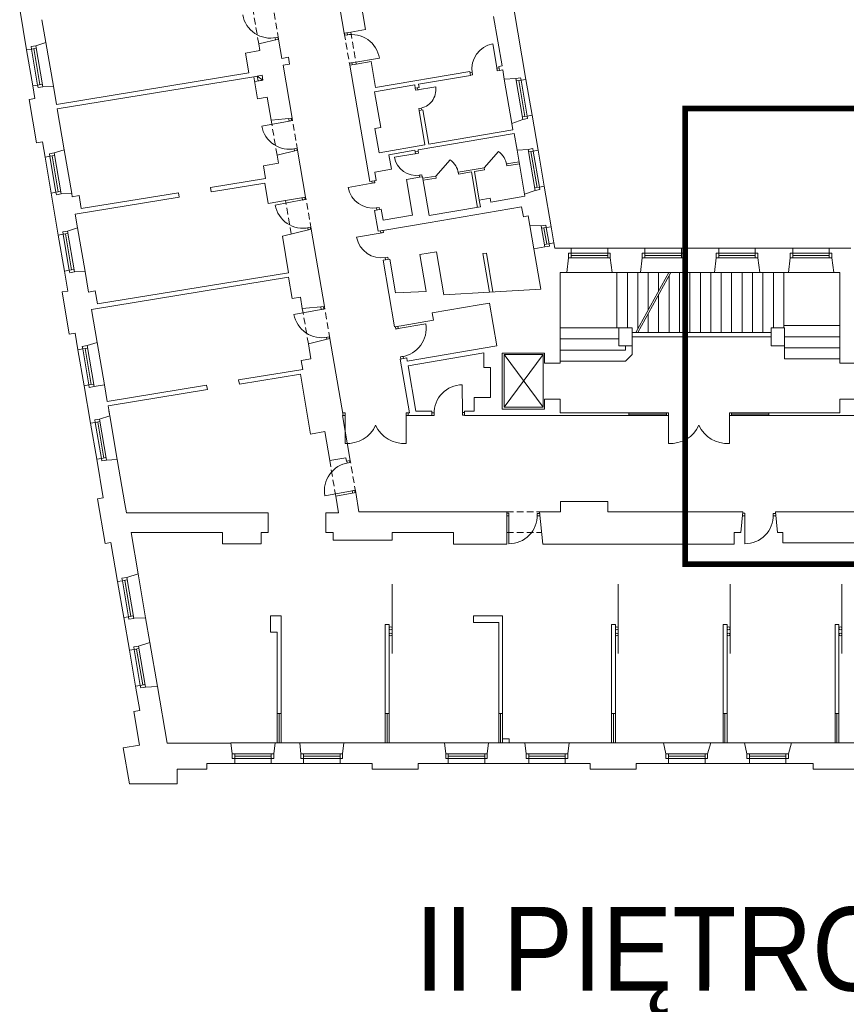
# Model space of a CAD drawing. Header units: centimetres. Extents: x 695802 to 711011, y 25963 to 44188.
# Tile 41 of 157: x 701340 to 701467, y 34431 to 34582. Entities that reach past the tile are written whole.
import ezdxf

# ---------------------------------------------------------------- set-up
doc = ezdxf.new("R2010")
doc.units = ezdxf.units.CM
doc.linetypes.add('DASHED', pattern=[19.05, 12.7, -6.35])
for name, color, linetype, lineweight in [('Drzwi i okna', 51, 'Continuous', 9), ('Kanały wentylacyjne', 3, 'Continuous', 9), ('Opis', 102, 'Continuous', 9), ('Przekrojowa', 253, 'Continuous', 25), ('Ramka', 255, 'Continuous', 9), ('S3_obrys zakresu', 1, 'Continuous', 5), ('Widokowa', 140, 'Continuous', 9)]:
    doc.layers.add(name, color=color, linetype=linetype, lineweight=lineweight)
doc.styles.add('ARIELCE', font='arial.ttf', dxfattribs={"width": 0.9})

# ---------------------------------------------------------------- blocks, each defined once
blk = doc.blocks.new('zw$2918')
at = {"layer": 'Drzwi i okna', "color": 0, "lineweight": 0}
for p, q in [((1137, -1809.3), (1145.8, -1807.7)), ((1138, -1809.1), (1139.1, -1815.5)), ((1145.8, -1807.7), (1146.9, -1813.6)), ((1351.6, -1801.4), (1350.5, -1794.9)), ((1360.5, -1799.9), (1351.6, -1801.4)), ((1359.5, -1800.1), (1358.4, -1793.6)), ((1818.8, -1907), (1805.9, -1828.1)), ((1373.6, -1885.8), (1458, -1871.9)), ((1374.6, -1885.7), (1365.7, -1887.1)), ((1365.7, -1887.1), (1366.8, -1893.5)), ((1374.7, -1892.2), (1373.6, -1885.8)), ((1817.9, -1901.6), (1819.4, -1910.5)), ((1824.5, -1901.5), (1818.1, -1902.6)), ((1742.2, -1915), (1735.7, -1916.1)), ((1743.5, -1922.9), (1737, -1924)), ((1742, -1914), (1743.5, -1922.9)), ((1819.4, -1910.5), (1825.8, -1909.4)), ((1568.7, -1970.2), (1567.6, -1963.7)), ((1568.7, -1970.2), (1630.4, -1960.2)), ((1575.6, -1969), (1574.5, -1962.5)), ((1577.6, -1968.8), (1568.7, -1970.2)), ((1585.5, -2025.1), (1578.6, -2026.3)), ((1586.5, -2031.5), (1585.5, -2025.1)), ((1578.6, -2026.3), (1579.6, -2032.7)), ((1180.6, -2064.7), (1096.5, -2080.2)), ((1179.1, -2056.7), (1180.6, -2064.7)), ((1179.6, -2064.9), (1188.4, -2063.3)), ((1188.4, -2063.3), (1187.1, -2056.2)), ((1195.3, -2150.4), (1204.2, -2148.8)), ((1196.3, -2150.2), (1197.3, -2155.8)), ((1204.2, -2148.8), (1205.2, -2154.5)), ((1572.8, -2164.4), (1503.7, -2175.8)), ((1568.4, -2165.1), (1567.3, -2158.6)), ((1568.4, -2165.1), (1577.2, -2163.6)), ((1577.2, -2163.6), (1576.2, -2157.1)), ((1579.3, -2231.1), (1588.2, -2229.7)), ((1580.4, -2237.5), (1579.3, -2231.1)), ((1588.2, -2229.7), (1589.2, -2236.1)), ((1440.3, -2254.8), (1361.5, -2268.6)), ((1434.7, -2249.2), (1435.8, -2255.6)), ((1434.8, -2255.8), (1443.7, -2254.2)), ((1443.7, -2254.2), (1442.6, -2247.8)), ((1222, -2307.2), (1137.9, -2322.7)), ((1220.8, -2300.3), (1222, -2307.2)), ((1221.1, -2307.4), (1229.9, -2305.8)), ((1229.9, -2305.8), (1228.6, -2298.7)), ((1448.1, -2331.5), (1456.9, -2330)), ((1449.1, -2331.4), (1450.2, -2337.9)), ((1456.9, -2330), (1458.1, -2336.5)), ((1236.8, -2392.9), (1245.6, -2391.2)), ((1237.8, -2392.7), (1238.9, -2399)), ((1245.6, -2391.2), (1246.7, -2397)), ((1466.6, -2407.6), (1387.8, -2421.4)), ((1461, -2402), (1462.2, -2408.4)), ((1461.2, -2408.5), (1470, -2407)), ((1470, -2407), (1468.9, -2400.6)), ((1474.4, -2484.3), (1483.3, -2482.8)), ((1475.4, -2484.1), (1476.5, -2490.6)), ((1483.3, -2482.8), (1484.4, -2489.3)), ((1279.5, -2643.3), (1195.4, -2658.8)), ((1278, -2635.3), (1279.5, -2643.3)), ((1278.5, -2643.5), (1287.4, -2641.9)), ((1287.4, -2641.9), (1286, -2634.6)), ((1515.7, -2701.9), (1600, -2687.6)), ((1507.8, -2703.3), (1506.6, -2696.3)), ((1516.7, -2701.7), (1507.8, -2703.3)), ((1514.5, -2695), (1515.7, -2701.9)), ((1294.2, -2729), (1303.1, -2727.4)), ((1295.2, -2728.8), (1296.4, -2735.1)), ((1303.1, -2727.4), (1304.2, -2733.2)), ((1531.2, -2787.4), (1522.3, -2788.9)), ((1522.3, -2788.9), (1523.3, -2794.9)), ((1530.2, -2787.6), (1531.2, -2793.6)), ((1712.5, -2960), (1712.1, -2874.5)), ((1352.7, -2961.1), (1346.2, -2961.1)), ((1352.6, -2970.1), (1352.7, -2961.1)), ((1539.7, -2970.1), (1539.7, -2961.1)), ((1539.7, -2961.1), (1546.2, -2961.1)), ((1625.6, -2960.5), (1619, -2960.5)), ((1625.6, -2959.5), (1625.6, -2968.5)), ((1712.5, -2959), (1712.5, -2968)), ((1719, -2960), (1712.5, -2960)), ((2344.7, -2961.1), (2338.2, -2961.1)), ((2344.7, -2970.1), (2344.7, -2961.1)), ((2531.8, -2970.1), (2531.7, -2961.1)), ((2531.7, -2961.1), (2538.2, -2961.1)), ((1346.2, -2969.1), (1352.6, -2969.1)), ((1352.6, -2969.1), (1352.5, -3054.6)), ((1546.2, -2969.1), (1539.7, -2969.1)), ((1539.7, -2969.1), (1539.8, -3054.6)), ((1625.6, -2968.5), (1619, -2968.5)), ((1712.5, -2968), (1719, -2968)), ((2338.2, -2969.1), (2344.7, -2969.1)), ((2344.7, -2969.1), (2344.6, -3054.6)), ((2538.2, -2969.1), (2531.8, -2969.1)), ((2531.8, -2969.1), (2531.9, -3054.6)), ((1359.2, -3114.6), (1358.2, -3109)), ((1358.2, -3114.8), (1367, -3113.2)), ((1367, -3113.2), (1366, -3107.4)), ((1374.5, -3200.2), (1290.3, -3215.2)), ((1373.5, -3200.3), (1382.3, -3198.7)), ((1375.7, -3207.2), (1374.5, -3200.2)), ((1382.3, -3198.7), (1383.6, -3205.9)), ((1855.3, -3269), (1848.8, -3269)), ((1848.8, -3277), (1855.3, -3277)), ((1855.3, -3277), (1855.1, -3362.5)), ((1855.3, -3278), (1855.3, -3269)), ((1942.2, -3278.2), (1942.2, -3269.2)), ((1942.2, -3269.2), (1948.8, -3269.2)), ((1942.2, -3277.2), (1950.1, -3277.2)), ((2571.6, -3277), (2579.4, -3277)), ((2579.4, -3269), (2572.9, -3269)), ((2579.4, -3277), (2579.3, -3362.5)), ((2579.4, -3278), (2579.4, -3269)), ((2666.3, -3278.2), (2666.3, -3269.2)), ((2666.3, -3269.2), (2672.9, -3269.2)), ((2666.3, -3277.2), (2674.2, -3277.2))]:
    blk.add_line(p, q, dxfattribs=at)
at = {"layer": 'Drzwi i okna', "color": 0, "lineweight": 0, "ltscale": 1.6}
for p, q in [((1778.9, -2208.5), (1823.5, -2158.4)), ((1630.6, -2233.8), (1675.1, -2183.8))]:
    blk.add_line(p, q, dxfattribs=at)
for centre, radius, start, end in [((1123.5, -1723.6), 86.7, 190.2929, 281.9036), ((1372.3, -1885.9), 86.7, 9.2331, 100.8437), ((1573.2, -1968.6), 57.8, 276.9522, 8.388), ((1181.8, -2064.7), 86.7, 190.2929, 281.9036), ((1787, -2208.6), 62, 8.3094, 53.9766), ((1638.7, -2234), 62, 8.3094, 53.9766), ((1223.3, -2307.2), 86.7, 190.2929, 281.9036), ((1280.8, -2643.3), 86.7, 190.2929, 281.9036), ((1514.5, -2702.3), 86.7, 278.1541, 9.7648), ((1712.3, -2961.3), 86.7, 90.1458, 181.7564), ((1359.1, -2959.4), 95.4, 266.0716, 335.8764), ((1533.3, -2959.4), 95.4, 204.1236, 273.9284), ((2351.1, -2959.4), 95.4, 266.0716, 335.8764), ((2525.3, -2959.4), 95.4, 204.1236, 273.9284), ((1375.7, -3199.7), 86.7, 98.6519, 190.2626), ((1855.5, -3275.8), 86.7, 269.7794, 1.39), ((2579.6, -3275.8), 86.7, 269.7794, 1.39)]:
    blk.add_arc(centre, radius, start, end, dxfattribs=at)
at = {"layer": 'Drzwi i okna', "color": 0, "lineweight": 0}
for centre, radius, start, end in [((1819.3, -1904.7), 77.8, 99.9306, 189.3047), ((1357.5, -1809.3), 78.2, 277.7082, 281.0068), ((1741.5, -1918.6), 78.2, 7.6634, 10.962), ((1198.1, -2141), 78.2, 98.7681, 102.0666), ((1570.3, -2164.2), 67.5, 189.8932, 279.8733), ((1569.9, -2153.5), 78.2, 277.7578, 281.0564), ((1452.6, -2332), 78.2, 98.2531, 101.5517), ((1437.9, -2254.4), 77.8, 190.5203, 279.8944), ((1239.5, -2383.4), 78.2, 98.7681, 102.0666), ((1479, -2484.8), 78.2, 98.2531, 101.5517), ((1464.2, -2407.1), 77.8, 190.5203, 279.8944), ((1297, -2719.6), 78.2, 98.7681, 102.0666), ((1525.4, -2779.5), 78.2, 97.9911, 101.2896), ((1634.4, -2963.8), 78.2, 358.6209, 1.9195), ((1430.8, -2965.8), 78.2, 178.2653, 181.5639), ((1461.5, -2965.8), 78.2, 358.4361, 1.7347), ((2422.8, -2965.8), 78.2, 178.2653, 181.5639), ((2453.6, -2965.8), 78.2, 358.4361, 1.7347), ((1364.1, -3122.6), 78.2, 278.4889, 281.7875), ((1933.4, -3273.7), 78.2, 178.2545, 181.5531), ((2657.5, -3273.7), 78.2, 178.2545, 181.5531)]:
    blk.add_arc(centre, radius, start, end, dxfattribs=at)
at = {"layer": 'Kanały wentylacyjne', "color": 0, "lineweight": 0}
for p, q in [((1093.3, -1925.2), (1072.1, -1928.8)), ((1083.1, -1926.9), (1097.9, -1924.4)), ((1085.7, -1941.7), (1083.1, -1926.9)), ((1083.1, -1926.9), (1100.4, -1939.1)), ((1097.9, -1924.4), (1100.4, -1939.1)), ((1095.9, -1939.9), (1074.7, -1943.6)), ((1100.4, -1939.1), (1085.7, -1941.7))]:
    blk.add_line(p, q, dxfattribs=at)
at = {"layer": 'Przekrojowa', "color": 0, "lineweight": 0, "ltscale": 1.6}
for p, q in [((1301.4, -1512.1), (1349.9, -1795)), ((1385.2, -1607.3), (1415.4, -1783.7)), ((375.3, -1846.3), (353.9, -1721.1)), ((1907.2, -1936.8), (1869.9, -1718.9)), ((1834, -1895.8), (1808.1, -1744.1)), ((422.3, -1753.6), (434.3, -1823.6)), ((1148.5, -1813.2), (1087.4, -1828.1)), ((1148.5, -1813.2), (1158.6, -1872.4)), ((1349.9, -1795), (1369.8, -1791.6)), ((1369.8, -1791.6), (1415.4, -1783.8)), ((434.3, -1823.6), (403.3, -1833.7)), ((1087.4, -1828.1), (1090.9, -1848.4)), ((1090.9, -1848.4), (1046.5, -1856)), ((1046.5, -1856), (1057, -1917.1)), ((1158.6, -1872.4), (1178.3, -1869)), ((1178.3, -1869), (1181.9, -1889.7)), ((1162.2, -1893.1), (1181.9, -1889.7)), ((1162.2, -1893.1), (1190, -2055.7)), ((1190, -2055.7), (1162.2, -1893.1)), ((1366.8, -1893.5), (1386.7, -1890.1)), ((1366.8, -1893.5), (1427.9, -2250.3)), ((1386.7, -1890.1), (1432.3, -1882.3)), ((1432.3, -1882.3), (1445.9, -1962.2)), ((1823.8, -1897.6), (1834, -1895.8)), ((1823.8, -1897.6), (1825.8, -1909.4)), ((1057, -1917.1), (466.8, -2013.8)), ((1072.1, -1928.8), (469.2, -2027.6)), ((1083.8, -1996.7), (1072.1, -1928.8)), ((1445.9, -1962.2), (1735.1, -1912.7)), ((1577.8, -1951.8), (1737.1, -1924.6)), ((1735.1, -1912.7), (1737.1, -1924.6)), ((1825.8, -1909.4), (1836.1, -1907.7)), ((1836.1, -1907.7), (1841, -1936.4)), ((1841, -1936.4), (1876.5, -1934.1)), ((394.2, -1956.7), (400.7, -1995.2)), ((457.3, -1957.9), (424.7, -1959.2)), ((466.8, -2013.8), (457.3, -1957.9)), ((1443, -1974.9), (1566, -1953.8)), ((1566, -1953.8), (1567.6, -1963.7)), ((1567.6, -1963.7), (1579.5, -1961.7)), ((1577.8, -1951.8), (1579.5, -1961.7)), ((1113.3, -1991.7), (1083.8, -1996.7)), ((1125.3, -2061.7), (1113.3, -1991.7)), ((1443, -1974.9), (1461.8, -2084.3)), ((400.7, -1995.2), (383, -1998.2)), ((405.7, -2131.3), (383, -1998.2)), ((469.2, -2027.6), (490.6, -2152.8)), ((1579.5, -2032.7), (1591.3, -2030.7)), ((1579.5, -2032.7), (1597.6, -2138.1)), ((1591.3, -2030.7), (1609.4, -2136.1)), ((1944.4, -2154.6), (1926, -2047.2)), ((1190, -2055.7), (1125.3, -2061.7)), ((1443.8, -2087.3), (1461.8, -2084.3)), ((1864.2, -2072.4), (1898, -2059.9)), ((1864.2, -2072.4), (1867.6, -2092)), ((1456.6, -2162.2), (1443.8, -2087.3)), ((1576.5, -2153), (1871.2, -2102.6)), ((1609.4, -2136.1), (1867.6, -2092)), ((1880, -2154.2), (1871.2, -2102.6)), ((423.5, -2128.2), (405.7, -2131.3)), ((431.6, -2175.6), (423.5, -2128.2)), ((1597.6, -2138.1), (1456.6, -2162.2)), ((490.6, -2152.8), (459.6, -2162.9)), ((1206.8, -2154.3), (1143.8, -2169.6)), ((1143.8, -2169.6), (1148, -2194.6)), ((1231.4, -2298.2), (1206.8, -2154.3)), ((1486.8, -2168.3), (1566.6, -2154.7)), ((1494.4, -2212.7), (1486.8, -2168.3)), ((1566.6, -2154.7), (1567.3, -2158.6)), ((1567.3, -2158.6), (1577.1, -2156.9)), ((1576.5, -2153), (1577.1, -2156.9)), ((1880, -2154.2), (1913.8, -2152)), ((1148, -2194.6), (1101.7, -2202.5)), ((1101.7, -2202.5), (1108.3, -2241.1)), ((1443.7, -2221.3), (1494.4, -2212.7)), ((1443.7, -2221.3), (1448.1, -2246.9)), ((1580.4, -2237.5), (1590.2, -2235.8)), ((1590.2, -2235.8), (1610, -2355.2)), ((1108.3, -2241.1), (939.6, -2268.7)), ((1105.7, -2255.7), (942.1, -2282.5)), ((1116.4, -2317.8), (1105.7, -2255.7)), ((1427.9, -2250.3), (1448.1, -2246.9)), ((1580.4, -2237.5), (1540.9, -2244.3)), ((1559.1, -2353.8), (1540.9, -2244.3)), ((1963.3, -2265), (1984.5, -2389.1)), ((472.5, -2415.1), (450.5, -2285.9)), ((513.6, -2287.2), (481, -2288.5)), ((515.2, -2297), (513.6, -2287.2)), ((536, -2293.6), (515.2, -2297)), ((542.8, -2333.8), (536, -2293.6)), ((840.9, -2284.9), (542.8, -2333.8)), ((840.9, -2284.9), (843.2, -2298.7)), ((939.6, -2268.7), (941.9, -2282.5)), ((1904.2, -2295.8), (1799.8, -2313.6)), ((1903.1, -2289.6), (1935.3, -2277.7)), ((1903.1, -2289.6), (1904.2, -2295.8)), ((843.2, -2298.7), (524.5, -2351)), ((1169.6, -2308.7), (1116.4, -2317.8)), ((1231.4, -2298.2), (1169.6, -2308.7)), ((1797.7, -2301.8), (1764.2, -2307.5)), ((1767.8, -2328.2), (1764.2, -2307.5)), ((1799.8, -2313.6), (1797.7, -2301.8)), ((531.5, -2392.3), (524.5, -2351)), ((1443.1, -2339), (1463.3, -2335.6)), ((1443.1, -2339), (1454.1, -2403.1)), ((1468.9, -2369.2), (1463.3, -2335.6)), ((1559.1, -2353.8), (1468.9, -2369.2)), ((1607.4, -2376.9), (1894.2, -2327.9)), ((1767.8, -2328.2), (1610, -2355.2)), ((1899.4, -2358.5), (1894.2, -2327.9)), ((1899.4, -2358.5), (1914.5, -2355.9)), ((1919.6, -2385.9), (1914.5, -2355.9)), ((1474.3, -2399.7), (1607.4, -2376.9)), ((1919.6, -2385.9), (1953.9, -2386.5)), ((531.5, -2392.3), (500.6, -2402.4)), ((1248.3, -2396.7), (1159.9, -2418.3)), ((1288.9, -2634.3), (1248.3, -2396.7)), ((1454.1, -2403.1), (1474.3, -2399.7)), ((1159.9, -2418.3), (1179.1, -2530.4)), ((1993, -2438.8), (1993.9, -2444.3)), ((1993, -2438.8), (1995.8, -2455.3)), ((1581.5, -2474.7), (1632.8, -2465.9)), ((1581.5, -2474.7), (1599.9, -2582.3)), ((1632.8, -2465.9), (1655.4, -2598)), ((1965, -2451.5), (1931.8, -2457.2)), ((1931.8, -2457.2), (1952.9, -2580.6)), ((1931.8, -2457.2), (1932.7, -2462.3)), ((2046.2, -2455.3), (1995.8, -2455.3)), ((2272.2, -2455.3), (2158.2, -2455.3)), ((2499.2, -2455.3), (2384.2, -2455.3)), ((2726.2, -2455.3), (2611.2, -2455.3)), ((2903.8, -2455.3), (2838.2, -2455.3)), ((1469.3, -2491.8), (1489.5, -2488.4)), ((1469.3, -2491.8), (1504.5, -2696.8)), ((1489.5, -2488.4), (1507.2, -2591.9)), ((2032.6, -2530.3), (2038.4, -2485.1)), ((2171.7, -2530.3), (2166, -2485.1)), ((2258.6, -2530.3), (2264.4, -2485.1)), ((2397.7, -2530.3), (2392, -2485.1)), ((2485.6, -2530.3), (2491.4, -2485.1)), ((2624.7, -2530.3), (2619, -2485.1)), ((2712.6, -2530.3), (2718.4, -2485.1)), ((2851.7, -2530.3), (2846, -2485.1)), ((501.9, -2586.6), (491.4, -2525.5)), ((554.5, -2526.7), (522, -2528)), ((554.5, -2526.7), (565.3, -2589.8)), ((1179.1, -2530.4), (592.9, -2626.5)), ((2011.9, -2808.1), (2011.9, -2530.3)), ((2032.6, -2530.3), (2011.9, -2530.3)), ((2258.6, -2530.3), (2171.7, -2530.3)), ((2485.6, -2530.3), (2397.7, -2530.3)), ((2712.6, -2530.3), (2624.7, -2530.3)), ((2870.9, -2530.3), (2851.7, -2530.3)), ((2870.9, -2808.1), (2870.9, -2530.3)), ((1179.2, -2544.6), (574.5, -2643.7)), ((1179.2, -2544.6), (1190.3, -2609.6)), ((501.9, -2586.6), (484.1, -2589.6)), ((506.2, -2718.7), (484.1, -2589.6)), ((586, -2586.4), (565.3, -2589.8)), ((592.9, -2626.5), (586, -2586.4)), ((1507.2, -2591.9), (1600.9, -2588.2)), ((1599.9, -2582.3), (1600.9, -2588.2)), ((1795.1, -2589.8), (1655.4, -2598)), ((1952.9, -2580.6), (1795.1, -2589.8)), ((1190.3, -2609.6), (1215.2, -2605.3)), ((1215.2, -2605.3), (1221.2, -2640.6)), ((1619.4, -2653.9), (1764.3, -2629.1)), ((1764.3, -2629.1), (1795.8, -2623.7)), ((1818.2, -2754.8), (1795.8, -2623.7)), ((574.5, -2643.7), (591.7, -2744.2)), ((1288.9, -2634.3), (1221.2, -2640.6)), ((1623.2, -2676.5), (1619.4, -2653.9)), ((1524.7, -2693.4), (1623.2, -2676.5)), ((523.9, -2715.7), (506.2, -2718.7)), ((532.7, -2767), (523.9, -2715.7)), ((1504.5, -2696.8), (1524.7, -2693.4)), ((2191.9, -2699.8), (2191.9, -2754.8)), ((2232.9, -2699.8), (2191.9, -2699.8)), ((2232.9, -2754.8), (2232.9, -2699.8)), ((2659.9, -2754.8), (2659.9, -2699.8)), ((2700.9, -2699.8), (2659.9, -2699.8)), ((2700.9, -2754.8), (2700.9, -2699.8)), ((591.7, -2744.2), (560.7, -2754.3)), ((1305.8, -2732.9), (1239.8, -2748.9)), ((1239.8, -2748.9), (1247.6, -2794.5)), ((1346.2, -2969.1), (1305.8, -2732.9)), ((2232.9, -2726.8), (2659.9, -2726.8)), ((1543.2, -2801.8), (1818.2, -2754.8)), ((1545.7, -2816.2), (1778.5, -2776.4)), ((1778.5, -2821.3), (1778.5, -2776.4)), ((1834.3, -2949.8), (1834.3, -2777)), ((1834.3, -2777), (1963.9, -2777)), ((1963.9, -2777), (1963.9, -2808.1)), ((2191.9, -2754.8), (2232.9, -2754.8)), ((2659.9, -2754.8), (2700.9, -2754.8)), ((1247.6, -2794.5), (1218, -2799.6)), ((1218, -2799.6), (1222.7, -2827.2)), ((1521.4, -2795.4), (1541.5, -2792)), ((1521.4, -2795.4), (1549.7, -2961.1)), ((1541.6, -2791.9), (1543.2, -2801.8)), ((2011.9, -2808.1), (1963.9, -2808.1)), ((2918.9, -2808.1), (2870.9, -2808.1)), ((1222.7, -2827.2), (1025.6, -2859.6)), ((1545.7, -2816.2), (1569.5, -2955.1)), ((1798.5, -2821.3), (1778.5, -2821.3)), ((1798.5, -2913.3), (1798.5, -2821.3)), ((1025.6, -2859.6), (1028, -2873.1)), ((1215.3, -2842.4), (1028, -2873.1)), ((1246.6, -3025.7), (1215.3, -2842.4)), ((571.3, -2992.7), (551.6, -2877.4)), ((582.2, -2880), (614, -2874.6)), ((614, -2874.6), (622.7, -2925.6)), ((927.6, -2875.6), (622.7, -2925.6)), ((930, -2889.1), (625, -2939.1)), ((927.6, -2875.6), (930, -2889.1)), ((1748.5, -2955.1), (1748.5, -2913.3)), ((1748.5, -2913.3), (1798.5, -2913.3)), ((2011.9, -2919.1), (1963.9, -2919.1)), ((1963.9, -2919.1), (1963.9, -2949.8)), ((2011.9, -2961.1), (2011.9, -2919.1)), ((2870.9, -2961.1), (2870.9, -2919.1)), ((2918.9, -2919.1), (2870.9, -2919.1)), ((625, -2939.1), (630.3, -2970)), ((627.8, -2955), (630.3, -2970)), ((1546.2, -2969.1), (1546.2, -2961.1)), ((1546.2, -2961.1), (1549.7, -2961.1)), ((1569.5, -2955.1), (1619, -2955.1)), ((1619, -2955.1), (1619, -2969.1)), ((1719, -2955.1), (1748.5, -2955.1)), ((1719, -2955.1), (1719, -2969.1)), ((1963.9, -2949.8), (1834.3, -2949.8)), ((2222.8, -2961.1), (2011.9, -2961.1)), ((2222.8, -2969.1), (2222.8, -2961.1)), ((2652.8, -2969.1), (2652.8, -2961.1)), ((2652.8, -2961.1), (2870.9, -2961.1)), ((630.3, -2970), (599.3, -2980)), ((1344.5, -2969.1), (1368.1, -3107.1)), ((1346.2, -2969.1), (1344.5, -2969.1)), ((1619, -2969.1), (1546.2, -2969.1)), ((1787.9, -2969.1), (1719, -2969.1)), ((2011.9, -2969.1), (1787.9, -2969.1)), ((1999.9, -2969.1), (1996.9, -2969.1)), ((2011.9, -2969.1), (2222.8, -2969.1)), ((2870.9, -2969.1), (2652.8, -2969.1)), ((2870.9, -2969.1), (3128.8, -2969.1)), ((1290, -3018.3), (1246.6, -3025.7)), ((1305.1, -3106.7), (1290, -3018.3)), ((610.4, -3221.4), (590.2, -3103.1)), ((653.3, -3104.3), (620.7, -3105.6)), ((653.3, -3104.3), (676.4, -3239.5)), ((1354.4, -3098.3), (1305.1, -3106.7)), ((1354.4, -3098.3), (1356.3, -3109.1)), ((1368.1, -3107.1), (1356.3, -3109.1)), ((610.4, -3221.4), (592.7, -3224.4)), ((616.1, -3361.4), (592.7, -3224.4)), ((1384.9, -3205.7), (1323.8, -3216.1)), ((1323.8, -3216.1), (1332.6, -3267.4)), ((1384.9, -3205.7), (1394.9, -3264.1)), ((2158.9, -3232.8), (2013.9, -3232.8)), ((2013.9, -3232.8), (2013.9, -3264.1)), ((2158.9, -3264.1), (2158.9, -3232.8)), ((681.2, -3267.4), (676.4, -3239.5)), ((1394.9, -3264.1), (1848.8, -3264.1)), ((1848.8, -3264.1), (1848.8, -3328.1)), ((2013.9, -3264.1), (1948.8, -3264.1)), ((1948.8, -3264.3), (1958.7, -3363.7)), ((2158.9, -3264.1), (2572.9, -3264.1)), ((2572.9, -3264.1), (2566.6, -3327.7)), ((2672.9, -3264.1), (3384.5, -3264.1)), ((2672.9, -3264.1), (2679.3, -3327.7)), ((1116.8, -3267.4), (681.2, -3267.4)), ((1116.8, -3328.1), (1116.8, -3267.4)), ((1332.6, -3267.4), (1293.8, -3267.4)), ((1293.8, -3328.1), (1293.8, -3267.4)), ((717.2, -3454.7), (695.6, -3328.1)), ((975.8, -3328.1), (695.6, -3328.1)), ((975.8, -3363.1), (975.8, -3328.1)), ((1116.8, -3328.1), (1094.8, -3328.1)), ((1094.8, -3328.1), (1094.8, -3363.1)), ((1315.8, -3328.1), (1293.8, -3328.1)), ((1315.8, -3351.7), (1315.8, -3328.1)), ((1496.8, -3351.7), (1315.8, -3351.7)), ((1684.8, -3328.1), (1496.8, -3328.1)), ((1496.8, -3328.1), (1496.8, -3351.7)), ((1684.8, -3363.7), (1684.8, -3328.1)), ((1848.8, -3328.1), (1848.8, -3363.7)), ((2566.6, -3327.7), (2545.9, -3327.7)), ((2545.9, -3327.7), (2545.9, -3363.7)), ((2679.3, -3327.7), (2695.9, -3327.7)), ((2695.9, -3327.7), (2695.9, -3351.7)), ((2695.9, -3359.7), (2695.9, -3351.7)), ((633.8, -3358.4), (616.1, -3361.4)), ((654.4, -3478.6), (633.8, -3358.4)), ((1094.8, -3363.1), (975.8, -3363.1)), ((1848.8, -3363.7), (1684.8, -3363.7)), ((1958.7, -3363.7), (2196.9, -3363.7)), ((2545.9, -3363.7), (2196.9, -3363.7)), ((2855.7, -3359.7), (2695.9, -3359.7)), ((3319.7, -3359.7), (2855.7, -3359.7)), ((717.2, -3454.7), (682.4, -3466)), ((690.5, -3689.6), (673.3, -3589)), ((740.4, -3590.1), (703.8, -3591.5)), ((753.3, -3665.6), (740.4, -3590.1)), ((1156.1, -3583.7), (1123.1, -3583.7)), ((1123.1, -3583.7), (1123.1, -3633.7)), ((1156.1, -3883.7), (1156.1, -3583.7)), ((1835.7, -3583.7), (1746.7, -3583.7)), ((1746.7, -3583.7), (1746.7, -3604.7)), ((1835.7, -3583.7), (1821.7, -3583.7)), ((1835.7, -3883.7), (1835.7, -3583.7)), ((1487.7, -3610.7), (1475.7, -3610.7)), ((1475.7, -3610.7), (1475.7, -3883.7)), ((1487.7, -3883.7), (1487.7, -3610.7)), ((1823.7, -3604.7), (1746.7, -3604.7)), ((1823.7, -3604.7), (1823.7, -3883.7)), ((2181.7, -3610.7), (2169.7, -3610.7)), ((2169.7, -3610.7), (2169.7, -3883.7)), ((2181.7, -3883.7), (2181.7, -3610.7)), ((2524.7, -3610.7), (2512.7, -3610.7)), ((2512.7, -3610.7), (2512.7, -3883.7)), ((2524.7, -3883.7), (2524.7, -3610.7)), ((2867.7, -3610.7), (2855.7, -3610.7)), ((2855.7, -3610.7), (2855.7, -3883.7)), ((2867.7, -3883.7), (2867.7, -3610.7)), ((1123.1, -3633.7), (1144.1, -3633.7)), ((1144.1, -3633.7), (1144.1, -3883.7)), ((753.3, -3665.6), (718.5, -3676.9)), ((722.1, -3874.9), (709.3, -3800)), ((776.5, -3801), (739.9, -3802.5)), ((806.1, -3974.4), (776.5, -3801)), ((722.1, -3874.9), (704.4, -3877.9)), ((722, -3980.7), (704.4, -3877.9)), ((1156.1, -3883.7), (1144.1, -3883.7)), ((1487.7, -3883.7), (1475.7, -3883.7)), ((1835.7, -3883.7), (1823.7, -3883.7)), ((2181.7, -3883.7), (2169.7, -3883.7)), ((2524.7, -3883.7), (2512.7, -3883.7)), ((2867.7, -3883.7), (2855.7, -3883.7)), ((722, -3980.7), (671.6, -3989.3)), ((690.6, -4099.8), (671.6, -3989.3)), ((1000.3, -3974.4), (806.1, -3974.4)), ((1137.7, -3973.7), (1213.2, -3973.7)), ((1348.7, -3973.7), (1429.7, -3973.7)), ((1657.2, -3973.7), (1429.7, -3973.7)), ((1904.2, -3973.7), (1792.7, -3973.7)), ((1813.7, -3973.7), (1827.7, -3973.7)), ((1835.7, -3973.7), (1835.7, -3961.7)), ((1835.7, -3961.7), (1855.7, -3961.7)), ((1855.7, -3961.7), (1855.7, -3973.7)), ((2161.7, -3973.7), (2039.7, -3973.7)), ((2161.7, -3973.7), (2175.7, -3973.7)), ((2175.7, -3973.7), (2329.5, -3973.7)), ((2329.5, -3973.7), (2337.1, -4007.1)), ((2474.5, -3973.7), (2464.7, -4007.1)), ((2474.5, -3973.7), (2577.5, -3973.7)), ((2506.7, -3973.7), (2520.7, -3973.7)), ((2577.5, -3973.7), (2585.1, -4007.1)), ((2722.5, -3973.7), (2712.7, -4007.1)), ((2851.7, -3973.7), (2722.5, -3973.7)), ((2851.7, -3973.7), (2865.7, -3973.7)), ((2998.5, -3973.7), (2865.7, -3973.7)), ((1133.7, -4021.9), (1133.7, -4007.1)), ((1344.7, -4021.9), (1344.7, -4007.1)), ((1788.7, -4021.9), (1788.7, -4007.1)), ((2035.7, -4021.9), (2035.7, -4007.1)), ((1013.9, -4036.8), (927.9, -4036.8)), ((927.9, -4036.8), (927.9, -4054.8)), ((1224.9, -4036.8), (1125.9, -4036.8)), ((1435.9, -4036.8), (1336.9, -4036.8)), ((1435.9, -4036.8), (1435.9, -4054.8)), ((1668.9, -4036.8), (1576.9, -4036.8)), ((1576.9, -4036.8), (1576.9, -4054.8)), ((1915.9, -4036.8), (1780.9, -4036.8)), ((2104.9, -4036.8), (2027.9, -4036.8)), ((2104.9, -4054.8), (2104.9, -4036.8)), ((2344.9, -4036.8), (2245.9, -4036.8)), ((2245.9, -4036.8), (2245.9, -4054.8)), ((2456.9, -4036.8), (2592.9, -4036.8)), ((2704.9, -4036.8), (2788.9, -4036.8)), ((2788.9, -4036.8), (2788.9, -4054.8)), ((927.9, -4054.8), (836.9, -4054.8)), ((836.9, -4054.8), (836.9, -4099.8)), ((1576.9, -4054.8), (1435.9, -4054.8)), ((2245.9, -4054.8), (2104.9, -4054.8)), ((2788.9, -4054.8), (2926.9, -4054.8)), ((836.9, -4099.8), (690.6, -4099.8)), ((836.9, -4099.8), (701, -4099.8))]:
    blk.add_line(p, q, dxfattribs=at)
at = {"layer": 'Przekrojowa', "color": 0, "lineweight": 0}
for p, q in [((390, -1843.8), (375.3, -1846.3)), ((375.3, -1846.3), (390, -1843.8)), ((403.3, -1833.7), (388.7, -1836.1)), ((388.7, -1836.1), (390, -1843.8)), ((1876.5, -1934.1), (1891.1, -1931.7)), ((1891.1, -1931.7), (1892.4, -1939.3)), ((408.9, -1954.2), (394.2, -1956.7)), ((394.2, -1956.7), (408.9, -1954.2)), ((410.2, -1961.9), (408.9, -1954.2)), ((424.8, -1959.4), (410.2, -1961.9)), ((1892.4, -1939.3), (1907.2, -1936.8)), ((1907.2, -1936.8), (1892.4, -1939.3)), ((1911.3, -2049.7), (1926, -2047.2)), ((1926, -2047.2), (1911.3, -2049.7)), ((1912.6, -2057.4), (1911.3, -2049.7)), ((1898, -2059.9), (1912.6, -2057.4)), ((446.3, -2173), (431.6, -2175.6)), ((431.6, -2175.6), (446.3, -2173)), ((459.6, -2162.9), (445, -2165.4)), ((445, -2165.4), (446.3, -2173)), ((1913.8, -2152), (1928.4, -2149.5)), ((1928.4, -2149.5), (1929.7, -2157.2)), ((1929.7, -2157.2), (1944.4, -2154.6)), ((1944.4, -2154.6), (1929.7, -2157.2)), ((1948.6, -2267.6), (1963.3, -2265)), ((1963.3, -2265), (1948.6, -2267.6)), ((465.2, -2283.4), (450.5, -2285.9)), ((450.5, -2285.9), (465.2, -2283.4)), ((466.5, -2291.1), (465.2, -2283.4)), ((481.1, -2288.6), (466.5, -2291.1)), ((1935.3, -2277.7), (1949.9, -2275.2)), ((1949.9, -2275.2), (1948.6, -2267.6)), ((1953.9, -2386.5), (1968.5, -2384)), ((1953.9, -2386.5), (1968.5, -2384)), ((1968.5, -2384), (1969.8, -2391.6)), ((487.3, -2412.6), (472.5, -2415.1)), ((472.5, -2415.1), (487.3, -2412.6)), ((500.6, -2402.4), (486, -2404.9)), ((486, -2404.9), (487.3, -2412.6)), ((1969.8, -2391.6), (1984.5, -2389.1)), ((1984.5, -2389.1), (1969.8, -2391.6)), ((1978.3, -2441.4), (1993, -2438.8)), ((1993, -2438.8), (1978.3, -2441.4)), ((1979.6, -2449), (1978.3, -2441.4)), ((1965, -2451.5), (1979.6, -2449)), ((2038.4, -2485.1), (2038.4, -2470.3)), ((2038.4, -2470.3), (2046.2, -2470.3)), ((2046.2, -2470.3), (2046.2, -2455.3)), ((2046.2, -2455.3), (2046.2, -2470.3)), ((2158.2, -2470.3), (2158.2, -2455.3)), ((2158.2, -2455.3), (2158.2, -2470.3)), ((2166, -2470.3), (2158.2, -2470.3)), ((2166, -2485.1), (2166, -2470.3)), ((2264.4, -2485.1), (2264.4, -2470.3)), ((2264.4, -2470.3), (2272.2, -2470.3)), ((2272.2, -2470.3), (2272.2, -2455.3)), ((2272.2, -2455.3), (2272.2, -2470.3)), ((2384.2, -2470.3), (2384.2, -2455.3)), ((2384.2, -2455.3), (2384.2, -2470.3)), ((2392, -2470.3), (2384.2, -2470.3)), ((2392, -2485.1), (2392, -2470.3)), ((2491.4, -2485.1), (2491.4, -2470.3)), ((2491.4, -2470.3), (2499.2, -2470.3)), ((2499.2, -2470.3), (2499.2, -2455.3)), ((2499.2, -2455.3), (2499.2, -2470.3)), ((2611.2, -2470.3), (2611.2, -2455.3)), ((2611.2, -2455.3), (2611.2, -2470.3)), ((2619, -2470.3), (2611.2, -2470.3)), ((2619, -2485.1), (2619, -2470.3)), ((2718.4, -2485.1), (2718.4, -2470.3)), ((2718.4, -2470.3), (2726.2, -2470.3)), ((2726.2, -2470.3), (2726.2, -2455.3)), ((2726.2, -2455.3), (2726.2, -2470.3)), ((2838.2, -2470.3), (2838.2, -2455.3)), ((2838.2, -2455.3), (2838.2, -2470.3)), ((2846, -2470.3), (2838.2, -2470.3)), ((2846, -2485.1), (2846, -2470.3)), ((506.1, -2523), (491.4, -2525.5)), ((491.4, -2525.5), (506.1, -2523)), ((507.5, -2530.6), (506.1, -2523)), ((522, -2528.1), (507.5, -2530.6)), ((547.4, -2764.4), (532.7, -2767)), ((532.7, -2767), (547.4, -2764.4)), ((560.7, -2754.3), (546.1, -2756.8)), ((546.1, -2756.8), (547.4, -2764.4)), ((566.3, -2874.8), (551.6, -2877.4)), ((551.6, -2877.4), (566.3, -2874.8)), ((567.6, -2882.5), (566.3, -2874.8)), ((582.2, -2880), (567.6, -2882.5)), ((586, -2990.2), (571.3, -2992.7)), ((571.3, -2992.7), (586, -2990.2)), ((599.3, -2980), (584.7, -2982.5)), ((584.7, -2982.5), (586, -2990.2)), ((604.9, -3100.6), (590.2, -3103.1)), ((590.2, -3103.1), (604.9, -3100.6)), ((606.2, -3108.2), (604.9, -3100.6)), ((620.8, -3105.7), (606.2, -3108.2)), ((669.1, -3476.1), (654.4, -3478.6)), ((654.4, -3478.6), (669.1, -3476.1)), ((682.4, -3466), (667.8, -3468.5)), ((667.8, -3468.5), (669.1, -3476.1)), ((688, -3586.5), (673.3, -3589)), ((673.3, -3589), (688, -3586.5)), ((689.3, -3594.2), (688, -3586.5)), ((703.9, -3591.7), (689.3, -3594.2)), ((705.2, -3687.1), (690.5, -3689.6)), ((690.5, -3689.6), (705.2, -3687.1)), ((718.5, -3676.9), (703.9, -3679.4)), ((703.9, -3679.4), (705.2, -3687.1)), ((724.1, -3797.5), (709.3, -3800)), ((709.3, -3800), (724.1, -3797.5)), ((725.4, -3805.1), (724.1, -3797.5)), ((740, -3802.6), (725.4, -3805.1)), ((1002.2, -3973.7), (1006.1, -4007.1)), ((1137.7, -3973.7), (1133.7, -4007.1)), ((1213.2, -3973.7), (1217.1, -4007.1)), ((1348.7, -3973.7), (1344.7, -4007.1)), ((1657.2, -3973.7), (1661.1, -4007.1)), ((1792.7, -3973.7), (1788.7, -4007.1)), ((1904.2, -3973.7), (1908.1, -4007.1)), ((2039.7, -3973.7), (2035.7, -4007.1)), ((1006.1, -4007.1), (1006.1, -4021.9)), ((1217.1, -4007.1), (1217.1, -4021.9)), ((1661.1, -4007.1), (1661.1, -4021.9)), ((1908.1, -4007.1), (1908.1, -4021.9)), ((2337.1, -4007.1), (2337.1, -4021.9)), ((2464.7, -4007.1), (2464.7, -4021.9)), ((2585.1, -4007.1), (2585.1, -4021.9)), ((2712.7, -4007.1), (2712.7, -4021.9)), ((1006.1, -4021.9), (1013.9, -4021.9)), ((1013.9, -4021.9), (1013.9, -4036.8)), ((1013.9, -4036.8), (1013.9, -4021.9)), ((1133.7, -4021.9), (1125.9, -4021.9)), ((1125.9, -4021.9), (1125.9, -4036.8)), ((1125.9, -4036.8), (1125.9, -4021.9)), ((1217.1, -4021.9), (1224.9, -4021.9)), ((1224.9, -4021.9), (1224.9, -4036.8)), ((1224.9, -4036.8), (1224.9, -4021.9)), ((1344.7, -4021.9), (1336.9, -4021.9)), ((1336.9, -4021.9), (1336.9, -4036.8)), ((1336.9, -4036.8), (1336.9, -4021.9)), ((1661.1, -4021.9), (1668.9, -4021.9)), ((1668.9, -4021.9), (1668.9, -4036.8)), ((1668.9, -4036.8), (1668.9, -4021.9)), ((1788.7, -4021.9), (1780.9, -4021.9)), ((1780.9, -4021.9), (1780.9, -4036.8)), ((1780.9, -4036.8), (1780.9, -4021.9)), ((1908.1, -4021.9), (1915.9, -4021.9)), ((1915.9, -4021.9), (1915.9, -4036.8)), ((1915.9, -4036.8), (1915.9, -4021.9)), ((2035.7, -4021.9), (2027.9, -4021.9)), ((2027.9, -4021.9), (2027.9, -4036.8)), ((2027.9, -4036.8), (2027.9, -4021.9)), ((2337.1, -4021.9), (2344.9, -4021.9)), ((2344.9, -4021.9), (2344.9, -4036.8)), ((2344.9, -4036.8), (2344.9, -4021.9)), ((2464.7, -4021.9), (2456.9, -4021.9)), ((2456.9, -4021.9), (2456.9, -4036.8)), ((2456.9, -4036.8), (2456.9, -4021.9)), ((2585.1, -4021.9), (2592.9, -4021.9)), ((2592.9, -4021.9), (2592.9, -4036.8)), ((2592.9, -4036.8), (2592.9, -4021.9)), ((2712.7, -4021.9), (2704.9, -4021.9)), ((2704.9, -4021.9), (2704.9, -4036.8)), ((2704.9, -4036.8), (2704.9, -4021.9))]:
    blk.add_line(p, q, dxfattribs=at)
at = {"layer": 'Widokowa', "color": 0, "linetype": 'DASHED', "lineweight": 0, "ltscale": 1.6}
for p, q in [((1087.4, -1828.1), (1069, -1720.4)), ((1148.5, -1813.2), (1131.6, -1714.6)), ((1349.9, -1795), (1366.8, -1893.5)), ((1369.8, -1791.6), (1386.7, -1890.1)), ((1143.8, -2169.6), (1125.3, -2061.7)), ((1206.8, -2154.3), (1190, -2055.7)), ((1187.2, -2411.6), (1169.6, -2308.7)), ((1248.3, -2396.7), (1231.4, -2298.2)), ((1239.8, -2748.9), (1221.2, -2640.6)), ((1305.8, -2732.9), (1288.9, -2634.3)), ((1323.8, -3216.1), (1305.1, -3106.7)), ((1384.9, -3205.7), (1368.1, -3107.1)), ((1848.8, -3264.1), (1948.8, -3264.1)), ((1848.8, -3328.1), (1955.2, -3328.1))]:
    blk.add_line(p, q, dxfattribs=at)
at = {"layer": 'Widokowa', "color": 0, "lineweight": 0}
for p, q in [((390, -1843.8), (404.6, -1841.3)), ((408.9, -1954.4), (390, -1843.8)), ((416.2, -1953), (397.3, -1842.6)), ((424.8, -1959.4), (403.3, -1833.7)), ((1876.5, -1934.1), (1898, -2059.9)), ((408.9, -1954.2), (423.5, -1951.7)), ((1892.4, -1939.3), (1877.8, -1941.8)), ((1885.1, -1940.6), (1904, -2051)), ((1892.4, -1939.1), (1911.3, -2049.7)), ((1911.3, -2049.7), (1896.7, -2052.2)), ((446.3, -2173), (460.9, -2170.5)), ((465.2, -2283.7), (446.3, -2173)), ((472.5, -2282.2), (453.6, -2171.8)), ((481.1, -2288.6), (459.6, -2162.9)), ((1913.8, -2152), (1935.3, -2277.7)), ((1929.7, -2157.2), (1915.1, -2159.7)), ((1922.4, -2158.4), (1941.3, -2268.8)), ((1929.6, -2156.9), (1948.6, -2267.6)), ((465.2, -2283.4), (479.8, -2280.9)), ((1948.6, -2267.6), (1934, -2270)), ((1965, -2451.5), (1953.9, -2386.5)), ((487.3, -2412.6), (501.9, -2410.1)), ((506.2, -2523.2), (487.3, -2412.6)), ((513.4, -2521.7), (494.6, -2411.3)), ((522, -2528.1), (500.6, -2402.4)), ((1969.8, -2391.6), (1955.2, -2394.1)), ((1971, -2442.6), (1962.5, -2392.9)), ((1978.3, -2441.6), (1969.8, -2391.6)), ((1978.3, -2441.4), (1963.7, -2443.9)), ((2046, -2470.3), (2158.2, -2470.3)), ((2046.2, -2470.3), (2046.2, -2485.1)), ((2046.2, -2477.7), (2158.2, -2477.7)), ((2158.2, -2470.3), (2158.2, -2485.1)), ((2272, -2470.3), (2384.2, -2470.3)), ((2272.2, -2470.3), (2272.2, -2485.1)), ((2272.2, -2477.7), (2384.2, -2477.7)), ((2384.2, -2470.3), (2384.2, -2485.1)), ((2499, -2470.3), (2611.2, -2470.3)), ((2499.2, -2470.3), (2499.2, -2485.1)), ((2499.2, -2477.7), (2611.2, -2477.7)), ((2611.2, -2470.3), (2611.2, -2485.1)), ((2726, -2470.3), (2838.2, -2470.3)), ((2726.2, -2470.3), (2726.2, -2485.1)), ((2726.2, -2477.7), (2838.2, -2477.7)), ((2838.2, -2470.3), (2838.2, -2485.1)), ((2038.4, -2485.1), (2166, -2485.1)), ((2264.4, -2485.1), (2392, -2485.1)), ((2491.4, -2485.1), (2619, -2485.1)), ((2718.4, -2485.1), (2846, -2485.1)), ((506.1, -2523), (520.7, -2520.5)), ((547.4, -2764.4), (562, -2762)), ((566.4, -2875.1), (547.4, -2764.4)), ((573.6, -2873.6), (554.7, -2763.2)), ((582.2, -2880), (560.7, -2754.3)), ((566.3, -2874.8), (580.9, -2872.3)), ((586, -2990.2), (600.6, -2987.7)), ((605, -3100.8), (586, -2990.2)), ((612.2, -3099.3), (593.3, -2988.9)), ((620.8, -3105.7), (599.3, -2980)), ((604.9, -3100.6), (619.5, -3098.1)), ((669.1, -3476.1), (683.7, -3473.6)), ((688, -3586.7), (669.1, -3476.1)), ((695.3, -3585.3), (676.4, -3474.9)), ((703.9, -3591.7), (682.4, -3466)), ((688, -3586.5), (702.6, -3584)), ((705.2, -3687.1), (719.8, -3684.6)), ((724.1, -3797.7), (705.2, -3687.1)), ((731.4, -3796.2), (712.5, -3685.8)), ((740, -3802.6), (718.5, -3676.9)), ((724.1, -3797.5), (738.7, -3795)), ((1137.7, -3973.7), (1002.2, -3973.7)), ((1348.7, -3973.7), (1213.2, -3973.7)), ((1792.7, -3973.7), (1657.2, -3973.7)), ((2039.7, -3973.7), (1904.2, -3973.7)), ((1133.7, -4007.1), (1006.1, -4007.1)), ((1013.9, -4021.9), (1013.9, -4007.1)), ((1125.9, -4014.5), (1013.9, -4014.5)), ((1125.9, -4021.9), (1125.9, -4007.1)), ((1344.7, -4007.1), (1217.1, -4007.1)), ((1224.9, -4021.9), (1224.9, -4007.1)), ((1336.9, -4014.5), (1224.9, -4014.5)), ((1336.9, -4021.9), (1336.9, -4007.1)), ((1788.7, -4007.1), (1661.1, -4007.1)), ((1668.9, -4021.9), (1668.9, -4007.1)), ((1780.9, -4014.5), (1668.9, -4014.5)), ((1780.9, -4021.9), (1780.9, -4007.1)), ((2035.7, -4007.1), (1908.1, -4007.1)), ((1915.9, -4021.9), (1915.9, -4007.1)), ((2027.9, -4014.5), (1915.9, -4014.5)), ((2027.9, -4021.9), (2027.9, -4007.1)), ((2464.7, -4007.1), (2337.1, -4007.1)), ((2344.9, -4021.9), (2344.9, -4007.1)), ((2456.9, -4014.5), (2344.9, -4014.5)), ((2456.9, -4021.9), (2456.9, -4007.1)), ((2712.7, -4007.1), (2585.1, -4007.1)), ((2592.9, -4021.9), (2592.9, -4007.1)), ((2704.9, -4014.5), (2592.9, -4014.5)), ((2704.9, -4021.9), (2704.9, -4007.1)), ((1126.1, -4021.9), (1013.9, -4021.9)), ((1337.1, -4021.9), (1224.9, -4021.9)), ((1781.1, -4021.9), (1668.9, -4021.9)), ((2028.1, -4021.9), (1915.9, -4021.9)), ((2457.1, -4021.9), (2344.9, -4021.9)), ((2705.1, -4021.9), (2592.9, -4021.9))]:
    blk.add_line(p, q, dxfattribs=at)
at = {"layer": 'Widokowa', "color": 0, "lineweight": 0, "ltscale": 1.6}
for p, q in [((434.3, -1823.6), (457.3, -1957.9)), ((375.3, -1846.3), (394.2, -1956.7)), ((1864.2, -2072.4), (1841, -1936.4)), ((1926, -2047.2), (1907.2, -1936.8)), ((431.6, -2175.6), (450.5, -2285.9)), ((490.6, -2152.8), (513.6, -2287.2)), ((1903.1, -2289.6), (1880, -2154.2)), ((1963.3, -2265), (1944.4, -2154.6)), ((1886.2, -2190.1), (1847.9, -2196.7)), ((1848.9, -2202.6), (1847.9, -2196.7)), ((1887.1, -2196.1), (1848.9, -2202.6)), ((1630.6, -2233.8), (1591, -2240.6)), ((1631.6, -2239.8), (1630.6, -2233.8)), ((1778.9, -2208.5), (1699.5, -2222)), ((1700.6, -2228), (1699.5, -2222)), ((1740.3, -2221.2), (1700.6, -2228)), ((1758.9, -2329.8), (1740.3, -2221.2)), ((1779.9, -2214.4), (1749.2, -2219.6)), ((1764.2, -2307.5), (1749.2, -2219.6)), ((1779.9, -2214.4), (1778.9, -2208.5)), ((1631.6, -2239.8), (1592, -2246.5)), ((1919.6, -2385.9), (1931.8, -2457.2)), ((472.5, -2415.1), (491.4, -2525.5)), ((531.5, -2392.3), (554.5, -2526.7)), ((1984.5, -2389.1), (1993, -2438.8)), ((1774.9, -2471.5), (1785.9, -2470.9)), ((1774.9, -2471.5), (1795.2, -2589.8)), ((1785.9, -2470.9), (1806.1, -2589.2)), ((2158.2, -2455.3), (2046.2, -2455.3)), ((2384.2, -2455.3), (2272.2, -2455.3)), ((2611.2, -2455.3), (2499.2, -2455.3)), ((2838.2, -2455.3), (2726.2, -2455.3)), ((2177.2, -2530.3), (2027.2, -2530.3)), ((2186.6, -2699.8), (2186.6, -2530.3)), ((2218.6, -2699.8), (2218.6, -2530.3)), ((2244.5, -2713.9), (2345.7, -2530.3)), ((2250.6, -2702.8), (2250.6, -2530.3)), ((2250.6, -2713.9), (2351.9, -2530.3)), ((2403.2, -2530.3), (2253.2, -2530.3)), ((2282.6, -2644.8), (2282.6, -2530.3)), ((2314.6, -2586.8), (2314.6, -2530.3)), ((2378.6, -2713.9), (2378.6, -2530.3)), ((2410.6, -2713.9), (2410.6, -2530.3)), ((2442.6, -2713.9), (2442.6, -2530.3)), ((2474.6, -2713.9), (2474.6, -2530.3)), ((2630.2, -2530.3), (2480.2, -2530.3)), ((2506.6, -2713.9), (2506.6, -2530.3)), ((2538.6, -2713.9), (2538.6, -2530.3)), ((2570.6, -2713.9), (2570.6, -2530.3)), ((2602.6, -2713.9), (2602.6, -2530.3)), ((2634.6, -2713.9), (2634.6, -2530.3)), ((2666.6, -2699.8), (2666.6, -2530.3)), ((2698.6, -2699.8), (2698.6, -2530.3)), ((2870.9, -2530.3), (2707.2, -2530.3)), ((2346.6, -2713.9), (2346.6, -2539.8)), ((2314.6, -2713.9), (2314.6, -2597.8)), ((2282.6, -2713.9), (2282.6, -2655.9)), ((2191.9, -2699.8), (2013.9, -2699.8)), ((2191.9, -2699.8), (2186.6, -2699.8)), ((2232.9, -2713.9), (2659.9, -2713.9)), ((2868.9, -2692.9), (2698.6, -2692.9)), ((591.7, -2744.2), (614, -2874.6)), ((2191.9, -2733.8), (2013.9, -2733.8)), ((2868.9, -2726.9), (2700.9, -2726.9)), ((532.7, -2767), (551.6, -2877.4)), ((2212.4, -2767.8), (2013.9, -2767.8)), ((2212.4, -2767.8), (2212.4, -2754.8)), ((2232.9, -2754.8), (2232.9, -2781.2)), ((2700.9, -2754.8), (2700.9, -2794.9)), ((2868.9, -2760.9), (2700.9, -2760.9)), ((1959.8, -2781.8), (1840.2, -2943)), ((1959.8, -2943), (1840.2, -2781.8)), ((1959.8, -2781.8), (1840.2, -2781.8)), ((1840.2, -2781.8), (1840.2, -2943)), ((1959.8, -2943), (1959.8, -2781.8)), ((2212.4, -2801.8), (2013.9, -2801.8)), ((2232.9, -2781.2), (2212.4, -2801.8)), ((2868.9, -2794.9), (2700.9, -2794.9)), ((1840.2, -2943), (1959.8, -2943)), ((2222.8, -2961.1), (2338.2, -2961.1)), ((2338.2, -2961.1), (2338.2, -2969.1)), ((2538.2, -2961.1), (2652.8, -2961.1)), ((2538.2, -2961.1), (2538.2, -2969.1)), ((630.3, -2970), (653.3, -3104.3)), ((2222.8, -2965.1), (2338.2, -2965.1)), ((2222.8, -2969.1), (2338.2, -2969.1)), ((2538.2, -2965.1), (2652.8, -2965.1)), ((2538.2, -2969.1), (2652.8, -2969.1)), ((571.3, -2992.7), (590.2, -3103.1)), ((717.2, -3454.7), (740.4, -3590.1)), ((654.4, -3478.6), (673.3, -3589)), ((1496.7, -3699), (1496.7, -3486.9)), ((2190.7, -3699), (2190.7, -3486.9)), ((2533.7, -3699), (2533.7, -3486.9)), ((2876.7, -3699), (2876.7, -3486.9)), ((753.3, -3665.6), (776.5, -3801)), ((690.5, -3689.6), (709.3, -3800)), ((1144.1, -3883.7), (1144.1, -3973.7)), ((1150.1, -3883.7), (1150.1, -3973.7)), ((1156.1, -3973.7), (1156.1, -3883.7)), ((1475.7, -3883.7), (1475.7, -3973.7)), ((1481.7, -3883.7), (1481.7, -3973.7)), ((1487.7, -3973.7), (1487.7, -3883.7)), ((1823.7, -3883.7), (1823.7, -3973.7)), ((1829.7, -3883.7), (1829.7, -3973.7)), ((1835.7, -3973.7), (1835.7, -3883.7)), ((2169.7, -3883.7), (2169.7, -3973.7)), ((2175.7, -3883.7), (2175.7, -3973.7)), ((2181.7, -3973.7), (2181.7, -3883.7)), ((2512.7, -3883.7), (2512.7, -3973.7)), ((2517.7, -3883.7), (2517.7, -3973.7)), ((2524.7, -3973.7), (2524.7, -3883.7)), ((2855.7, -3883.7), (2855.7, -3973.7)), ((2861.7, -3883.7), (2861.7, -3973.7)), ((2867.7, -3973.7), (2867.7, -3883.7)), ((2329.5, -3973.7), (2474.5, -3973.7)), ((2577.5, -3973.7), (2722.5, -3973.7)), ((1013.9, -4036.8), (1125.9, -4036.8)), ((1224.9, -4036.8), (1336.9, -4036.8)), ((1668.9, -4036.8), (1780.9, -4036.8)), ((1915.9, -4036.8), (2027.9, -4036.8)), ((2344.9, -4036.8), (2456.9, -4036.8)), ((2592.9, -4036.8), (2704.9, -4036.8))]:
    blk.add_line(p, q, dxfattribs=at)
for centre in [(1492.2, -3622.3), (2186.2, -3622.3), (2529.2, -3622.3), (2872.2, -3622.3), (1492.2, -3641.1), (2186.2, -3641.1), (2529.2, -3641.1), (2872.2, -3641.1)]:
    blk.add_circle(centre, 4.5, dxfattribs=at)

msp = doc.modelspace()

# ---------------------------------------------------------------- linework, layer by layer
at = {"layer": 'S3_obrys zakresu', "color": 1, "ltscale": 1.6, "true_color": 0xff0000, "const_width": 0.877}
msp.add_lwpolyline([(701442.02, 34568.03), (701508.14, 34568.03), (701508.14, 34498.07), (701442.02, 34498.07)], close=True, dxfattribs=at)

# ---------------------------------------------------------------- block references
at = {"layer": 'Ramka', "xscale": 0.05, "yscale": 0.05, "zscale": 0.05}
msp.add_blockref('zw$2918', (701322.23, 34669.34), dxfattribs=at)

# ---------------------------------------------------------------- texts
at = {"layer": 'Opis', "insert": (701400.59, 34445.46), "char_height": 14, "width": 724.063, "attachment_point": 1, "rotation": 359.981, "style": 'ARIELCE'}
msp.add_mtext('\\pxsm1,ql;{\\fArial|b0|i0|c238|p34;\\H0.916668x;II PIĘTRO}', dxfattribs=at)

doc.saveas('drawing.dxf')
